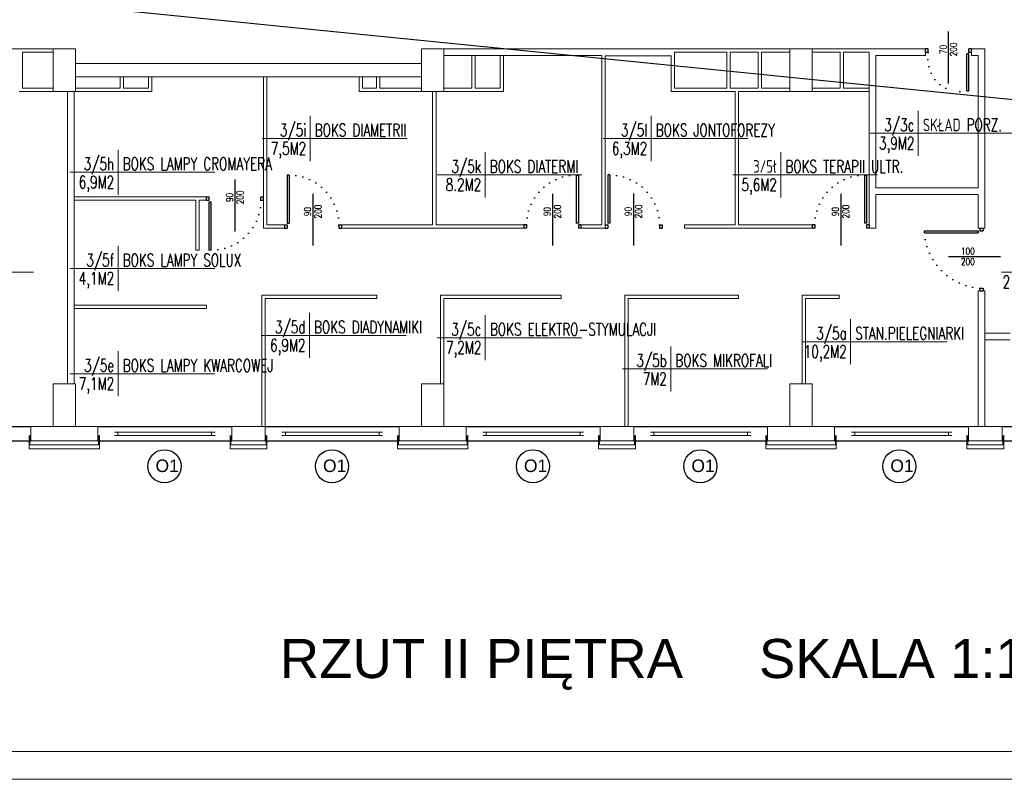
# Model space of a CAD drawing. Header units: millimetres. Extents: x 126553 to 403692, y -95821 to 38049.
# Tile 237 of 256: x 248975 to 250739, y 5244 to 6604. Entities that reach past the tile are written whole.
import ezdxf
from ezdxf import colors
from ezdxf.entities.mleader import LeaderData, LeaderLine
from ezdxf.enums import TextEntityAlignment as Align
from ezdxf.math import Vec2, Vec3

# ---------------------------------------------------------------- set-up
doc = ezdxf.new("R2010")
doc.units = ezdxf.units.MM
doc.linetypes.add('DOTX2', pattern=[12.7, 0, -12.7])
for name, color, linetype, lineweight in [('_(06 GRUBA)', 7, 'Continuous', 40), ('CIENKIE', 7, 'Continuous', 18), ('ocieplenie', 253, 'BATTING', 18), ('OKNA', 7, 'Continuous', 13), ('opisy', 7, 'Continuous', 18), ('ramki', 250, 'Continuous', 13), ('WAW_ŚLUSARKA ALUMINIOWA OPIS PB', 7, 'Continuous', 9), ('WYMIAR', 7, 'Continuous', 18), ('ŚCIANY GRUBE', 7, 'Continuous', 20)]:
    doc.layers.add(name, color=color, linetype=linetype, lineweight=lineweight)
doc.layers.add('WIDOK', color=7, linetype='Continuous')
doc.styles.add('OPIS', font='romans.shx', dxfattribs={"width": 0.8})
doc.styles.add('ROMANS', font='romans.shx', dxfattribs={"width": 0.7})
doc.styles.add('STYLE1', font='txt', dxfattribs={"width": 0.8})
doc.linetypes.add('BATTING', pattern='A,0.0001,-0.1,[134,LTYPESHP.SHX,S=0.1,R=0,X=-0.1,Y=0],-0.2,[134,LTYPESHP.SHX,S=0.1,R=180,X=0.1,Y=0],-0.1', length=0.4001)

# ---------------------------------------------------------------- blocks, each defined once
blk = doc.blocks.new('METKA')
for p, q in [((0, 26.9), (0, -26.9)), ((-57.4, 0), (115.4, 0))]:
    blk.add_line(p, q)
at = {"layer": 'opisy', "style": 'STYLE1', "width": 0.8, "flags": 4}
for tag, p in [('NUMER', (-6.1, 4.5)), ('POWIERZCHNIA', (-6, -24.6))]:
    blk.add_attdef(tag, text='', height=17, dxfattribs=at).set_placement(p, align=Align.RIGHT)
for tag, p in [('NAZWA', (5.3, 4.6)), ('POSADZKA', (5.6, -24.7))]:
    blk.add_attdef(tag, p, '', height=17, dxfattribs=at)
blk = doc.blocks.new('OKNO')
at = {"layer": 'OKNA'}
for p, q in [((30, 15.9), (210, 15.9)), ((30, 9.9), (210, 9.9)), ((36, 9.9), (36, 15.9)), ((204, 9.9), (204, 15.9))]:
    blk.add_line(p, q, dxfattribs=at)
blk = doc.blocks.new('o1')
at = {"layer": 'WIDOK'}
blk.add_circle((-85.4, -0.7), 29.7, dxfattribs=at)
at = {"layer": 'opisy', "insert": (-101.5, 11.4), "char_height": 22.4, "width": 15.9, "attachment_point": 1}
blk.add_mtext('{\\fArial|b0|i0|c238|p34;O1}', dxfattribs=at)
blk = doc.blocks.new('A$C121B6CE3')
blk.add_lwpolyline([(0, -20), (0, 20)])
at = {"style": 'OPIS', "width": 0.8}
blk.add_attdef('Szerokość', text='', height=12, rotation=90, dxfattribs=at).set_placement((0, 0), align=Align.BOTTOM_CENTER)
blk.add_attdef('Wysokość', text='', height=12, rotation=90, dxfattribs=at).set_placement((3, 0), align=Align.TOP_CENTER)

msp = doc.modelspace()

# ---------------------------------------------------------------- linework, layer by layer
for p, q in [((250639.09009, 6489.67838), (250639.09009, 6582.69548)), ((250598.09009, 6545.42793), (250598.09009, 6551.54793)), ((250602.68469, 6551.54793), (250598.09009, 6551.54793)), ((250602.68469, 6545.42793), (250598.09009, 6545.42793)), ((250602.68469, 6545.42793), (250602.68469, 6551.54793)), ((250680.09009, 6551.54793), (250675.4955, 6551.54793)), ((250675.4955, 6545.42793), (250675.4955, 6551.54793)), ((250680.09009, 6545.42793), (250675.4955, 6545.42793)), ((250680.09009, 6545.42793), (250680.09009, 6551.54793)), ((250671.81982, 6476.2928), (250671.81982, 6542.67118)), ((250675.4955, 6542.67118), (250671.81982, 6542.67118)), ((250675.4955, 6476.36862), (250675.4955, 6542.67118)), ((250671.81982, 6476.2928), (250675.4955, 6476.2928)), ((249360.96679, 6224.67838), (249360.96679, 6317.69548)), ((249457.91416, 6325.68307), (249454.23848, 6325.68307)), ((249454.23848, 6325.60725), (249454.23848, 6239.30469)), ((249457.91416, 6325.68307), (249457.91416, 6239.30469)), ((249972.3915, 6325.68307), (249972.3915, 6239.30469)), ((249972.3915, 6325.68307), (249976.06718, 6325.68307)), ((249976.06718, 6325.60725), (249976.06718, 6239.30469)), ((250032.32156, 6325.80307), (250028.64588, 6325.80307)), ((250028.64588, 6325.72725), (250028.64588, 6239.42469)), ((250032.32156, 6325.80307), (250032.32156, 6239.42469)), ((250488.78102, 6325.68307), (250488.78102, 6239.30469)), ((250488.78102, 6325.68307), (250492.45669, 6325.68307)), ((250492.45669, 6325.60725), (250492.45669, 6239.30469)), ((249309.96679, 6280.42793), (249309.96679, 6286.54793)), ((249309.96679, 6286.54793), (249314.56138, 6286.54793)), ((249309.96679, 6280.42793), (249314.56138, 6280.42793)), ((249314.56138, 6280.42793), (249314.56138, 6286.54793)), ((249407.37219, 6280.42793), (249407.37219, 6286.54793)), ((249407.37219, 6286.54793), (249411.96679, 6286.54793)), ((249407.37219, 6280.42793), (249411.96679, 6280.42793)), ((249411.96679, 6280.42793), (249411.96679, 6286.54793)), ((249500.64389, 6292.29749), (249500.64389, 6199.28038)), ((249929.66177, 6292.29749), (249929.66177, 6199.28038)), ((250075.05129, 6292.41749), (250075.05129, 6199.40038)), ((250446.05129, 6292.29749), (250446.05129, 6199.28038)), ((249314.56138, 6191.36862), (249314.56138, 6277.67118)), ((249314.56138, 6277.67118), (249318.23706, 6277.67118)), ((249318.23706, 6191.2928), (249318.23706, 6277.67118)), ((249449.64389, 6236.54793), (249449.64389, 6230.42793)), ((249449.64389, 6236.54793), (249454.23848, 6236.54793)), ((249449.64389, 6230.42793), (249454.23848, 6230.42793)), ((249454.23848, 6239.30469), (249457.91416, 6239.30469)), ((249454.23848, 6236.54793), (249454.23848, 6230.42793)), ((249547.04929, 6236.54793), (249547.04929, 6230.42793)), ((249547.04929, 6236.54793), (249551.64389, 6236.54793)), ((249547.04929, 6230.42793), (249551.64389, 6230.42793)), ((249551.64389, 6236.54793), (249551.64389, 6230.42793)), ((249878.66177, 6236.54793), (249878.66177, 6230.42793)), ((249883.25636, 6236.54793), (249878.66177, 6236.54793)), ((249883.25636, 6230.42793), (249878.66177, 6230.42793)), ((249883.25636, 6236.54793), (249883.25636, 6230.42793)), ((249976.06718, 6239.30469), (249972.3915, 6239.30469)), ((249980.66177, 6236.54793), (249976.06718, 6236.54793)), ((249976.06718, 6236.54793), (249976.06718, 6230.42793)), ((249980.66177, 6230.42793), (249976.06718, 6230.42793)), ((249980.66177, 6236.54793), (249980.66177, 6230.42793)), ((250024.05129, 6236.66793), (250028.64588, 6236.66793)), ((250024.05129, 6230.54793), (250028.64588, 6230.54793)), ((250032.32156, 6239.30469), (250028.64588, 6239.30469)), ((250028.64588, 6236.66793), (250028.64588, 6230.54793)), ((250121.45669, 6236.66793), (250121.45669, 6230.54793)), ((250121.45669, 6236.66793), (250126.05129, 6236.66793)), ((250121.45669, 6230.54793), (250126.05129, 6230.54793)), ((250126.05129, 6236.66793), (250126.05129, 6230.54793)), ((250395.05129, 6236.54793), (250395.05129, 6230.42793)), ((250399.64588, 6236.54793), (250395.05129, 6236.54793)), ((250399.64588, 6230.42793), (250395.05129, 6230.42793)), ((250399.64588, 6236.54793), (250399.64588, 6230.42793)), ((250492.45669, 6239.30469), (250488.78102, 6239.30469)), ((250497.05129, 6236.54793), (250492.45669, 6236.54793)), ((250492.45669, 6236.54793), (250492.45669, 6230.42793)), ((250497.05129, 6230.42793), (250492.45669, 6230.42793)), ((250497.05129, 6236.54793), (250497.05129, 6230.42793)), ((250695.09283, 6230.54793), (250701.21283, 6230.54793)), ((250695.09283, 6230.54793), (250695.09283, 6225.95334)), ((250701.21283, 6230.54793), (250701.21283, 6225.95334)), ((250595.95769, 6222.27766), (250595.95769, 6225.95334)), ((250595.95769, 6222.27766), (250692.33607, 6222.27766)), ((250596.03351, 6225.95334), (250692.33607, 6225.95334)), ((250692.33607, 6225.95334), (250692.33607, 6222.27766)), ((250695.09283, 6225.95334), (250701.21283, 6225.95334)), ((249318.23706, 6191.2928), (249314.56138, 6191.2928)), ((250639.34327, 6179.54793), (250732.36038, 6179.54793)), ((250695.09283, 6123.14253), (250701.21283, 6123.14253)), ((250695.09283, 6123.14253), (250695.09283, 6118.54793)), ((250701.21283, 6123.14253), (250701.21283, 6118.54793)), ((250695.09283, 6118.54793), (250701.21283, 6118.54793))]:
    msp.add_line(p, q)
at = {"linetype": 'DOTX2'}
for centre, major_axis, ratio, start_param, end_param in [((250681.56027, 6555.67555), (61.33996, 64.67211), 0.7801695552, 2.3355700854, 3.9476152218), ((249457.91416, 6236.54793), (63.02806, 63.02806), 1, 5.4977871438, 7.1098322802), ((250032.32156, 6236.66793), (63.02806, 63.02806), 1, 5.4977871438, 7.1098322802)]:
    msp.add_ellipse(centre, major_axis=major_axis, ratio=ratio, start_param=start_param, end_param=end_param, dxfattribs=at)
at = {"linetype": 'DOTX2', "extrusion": (0, 0, -1)}
for centre, major_axis, ratio, start_param, end_param in [((249972.3915, 6236.54793), (63.02806, -63.02806), 1, 2.3561944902, 3.9682396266), ((250488.78102, 6236.54793), (63.02806, -63.02806), 1, 2.3561944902, 3.9682396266), ((249318.23706, 6280.42793), (-63.02806, 63.02806), 1, 2.3561944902, 3.9682396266), ((250690.00545, 6217.36854), (-68.64446, 71.24411), 0.9009624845, 3.9063664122, 5.5184115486)]:
    msp.add_ellipse(centre, major_axis=major_axis, ratio=ratio, start_param=start_param, end_param=end_param, dxfattribs=at)
at = {"layer": 'ocieplenie'}
for p, q in [((248992.15283, 5835.54793), (248992.15283, 5859.45586)), ((249118.15283, 5835.54793), (249118.15283, 5859.45586)), ((249352.15283, 5835.54793), (249352.15283, 5859.45586)), ((249418.15283, 5835.54793), (249418.15283, 5859.45586)), ((249652.15283, 5835.54793), (249652.15283, 5859.45586)), ((249778.15283, 5835.54793), (249778.15283, 5859.45586)), ((250012.15283, 5835.54793), (250012.15283, 5859.45586)), ((250078.15283, 5835.54793), (250078.15283, 5859.45586)), ((250312.15283, 5835.54793), (250312.15283, 5859.45586)), ((250438.15283, 5835.54793), (250438.15283, 5859.45586)), ((250672.15283, 5835.54793), (250672.15283, 5859.45586)), ((250738.15283, 5835.54793), (250738.15283, 5859.45586)), ((249118.15283, 5835.54793), (248992.15283, 5835.54793)), ((249418.15283, 5835.54793), (249352.15283, 5835.54793)), ((249778.15283, 5835.54793), (249652.15283, 5835.54793)), ((250078.15283, 5835.54793), (250012.15283, 5835.54793)), ((250438.15283, 5835.54793), (250312.15283, 5835.54793)), ((250738.15283, 5835.54793), (250672.15283, 5835.54793))]:
    msp.add_line(p, q, dxfattribs=at)
at = {"layer": 'ocieplenie', "linetype": 'BATTING', "ltscale": 0.15}
for p, q in [((248993.65283, 5842.54793), (248993.65283, 5859.45586)), ((249116.65283, 5842.54793), (249116.65283, 5859.45586)), ((249353.65283, 5842.54793), (249353.65283, 5859.45586)), ((249416.65283, 5842.54793), (249416.65283, 5859.45586)), ((249653.65283, 5842.54793), (249653.65283, 5859.45586)), ((249776.65283, 5842.54793), (249776.65283, 5859.45586)), ((250013.65283, 5842.54793), (250013.65283, 5859.45586)), ((250076.65283, 5842.54793), (250076.65283, 5859.45586)), ((250313.65283, 5842.54793), (250313.65283, 5859.45586)), ((250436.65283, 5842.54793), (250436.65283, 5859.45586)), ((250673.65283, 5842.54793), (250673.65283, 5859.45586)), ((250736.65283, 5842.54793), (250736.65283, 5859.45586))]:
    msp.add_line(p, q, dxfattribs=at)
at = {"layer": 'ocieplenie', "linetype": 'BATTING', "ltscale": 0.7}
for p, q in [((249116.65283, 5842.54793), (248993.65283, 5842.54793)), ((249416.65283, 5842.54793), (249353.65283, 5842.54793)), ((249776.65283, 5842.54793), (249653.65283, 5842.54793)), ((250076.65283, 5842.54793), (250013.65283, 5842.54793)), ((250436.65283, 5842.54793), (250313.65283, 5842.54793)), ((250736.65283, 5842.54793), (250673.65283, 5842.54793))]:
    msp.add_line(p, q, dxfattribs=at)
at = {"layer": 'ramki', "color": 0, "ltscale": 0.6}
for points in [[(246070.73775, 9443.51907), (258974.45308, 9443.51907), (258974.45308, 5243.51907), (246070.73775, 5243.51907)], [(246270.73775, 9393.51907), (258924.45308, 9393.51907), (258924.45308, 5293.51907), (246270.73775, 5293.51907)]]:
    msp.add_lwpolyline(points, close=True, dxfattribs=at)
at = {"layer": 'WIDOK'}
for p, q in [((248755.15283, 5875.54793), (248995.15283, 5875.54793)), ((249115.15283, 5875.54793), (249355.15283, 5875.54793)), ((249415.15283, 5875.54793), (249655.15283, 5875.54793)), ((249775.15283, 5875.54793), (250015.15283, 5875.54793)), ((250075.15283, 5875.54793), (250315.15283, 5875.54793)), ((250435.15283, 5875.54793), (250675.15283, 5875.54793)), ((250735.15283, 5875.54793), (250975.15283, 5875.54793)), ((248755.15283, 5849.54793), (248995.15283, 5849.54793)), ((249115.15283, 5849.54793), (249355.15283, 5849.54793)), ((249415.15283, 5849.54793), (249655.15283, 5849.54793)), ((249775.15283, 5849.54793), (250015.15283, 5849.54793)), ((250075.15283, 5849.54793), (250315.15283, 5849.54793)), ((250435.15283, 5849.54793), (250675.15283, 5849.54793)), ((250735.15283, 5849.54793), (250975.15283, 5849.54793))]:
    msp.add_line(p, q, dxfattribs=at)
at = {"layer": 'ŚCIANY GRUBE'}
for p, q in [((248816.15283, 6551.54793), (249035.15283, 6551.54793)), ((248980.36157, 6545.54793), (249035.15283, 6545.54793)), ((248980.36157, 6481.54793), (248980.36157, 6545.54793)), ((249735.15283, 6551.54793), (250131.15283, 6551.54793)), ((250142.15283, 6551.54793), (250131.15283, 6551.54793)), ((250142.15283, 6551.54793), (250355.15283, 6551.54793)), ((250242.15283, 6545.54793), (250148.15283, 6545.54793)), ((250148.15283, 6481.54793), (250148.15283, 6545.54793)), ((250242.15283, 6481.54793), (250242.15283, 6545.54793)), ((250298.15283, 6545.54793), (250248.15283, 6545.54793)), ((250248.15283, 6481.54793), (250248.15283, 6545.54793)), ((250298.15283, 6481.54793), (250298.15283, 6545.54793)), ((250355.15283, 6545.54793), (250304.15283, 6545.54793)), ((250304.15283, 6481.54793), (250304.15283, 6545.54793)), ((250395.15283, 6551.54793), (250598.09009, 6551.54793)), ((250445.15283, 6545.54793), (250395.15283, 6545.54793)), ((250445.15283, 6481.54793), (250445.15283, 6545.54793)), ((250451.15283, 6481.54793), (250451.15283, 6545.54793)), ((250497.05129, 6545.54793), (250451.15283, 6545.54793)), ((250497.05129, 6230.54793), (250497.05129, 6545.54793)), ((250598.09009, 6551.54793), (250598.09009, 6539.54793)), ((250680.09009, 6551.54793), (250704.15283, 6551.54793)), ((250680.09009, 6551.54793), (250680.09009, 6539.54793)), ((250704.15283, 6551.54793), (250704.15283, 6230.54793)), ((249735.15283, 6539.54793), (250018.05129, 6539.54793)), ((249785.15283, 6481.54793), (249785.15283, 6539.54793)), ((249791.15283, 6481.54793), (249791.15283, 6539.54793)), ((249836.15283, 6481.54793), (249836.15283, 6539.54793)), ((249842.15283, 6475.54793), (249842.15283, 6539.54793)), ((250018.05129, 6236.54793), (250018.05129, 6539.54793)), ((250024.05129, 6230.54793), (250024.05129, 6539.42793)), ((250024.05129, 6539.42793), (250142.15283, 6539.42793)), ((250142.15283, 6475.54793), (250142.15283, 6539.42793)), ((250509.05129, 6302.54793), (250509.05129, 6539.54793)), ((250509.05129, 6539.54793), (250598.09009, 6539.54793)), ((250680.09009, 6539.54793), (250692.15283, 6539.54793)), ((250692.15283, 6539.54793), (250692.15283, 6302.54793)), ((249075.15283, 6525.54793), (249359.04958, 6525.54793)), ((249359.04958, 6525.54793), (249695.15283, 6525.54793)), ((249075.15283, 6501.54793), (249359.04958, 6501.54793)), ((249155.15283, 6481.54793), (249155.15283, 6501.54793)), ((249161.15283, 6481.54793), (249161.15283, 6501.54793)), ((249206.15283, 6481.54793), (249206.15283, 6501.54793)), ((249212.15283, 6475.54793), (249212.15283, 6501.54793)), ((249359.04958, 6501.54793), (249695.15283, 6501.54793)), ((249412.05129, 6230.54793), (249412.05129, 6501.54793)), ((249418.05129, 6236.54793), (249418.05129, 6501.54793)), ((249583.15283, 6481.54793), (249583.15283, 6501.54793)), ((249589.09605, 6481.54793), (249589.09605, 6501.54793)), ((249614.15283, 6481.54793), (249614.15283, 6501.54793)), ((249620.15283, 6481.54793), (249620.15283, 6501.54793)), ((249035.15283, 6475.54793), (248974.36157, 6475.54793)), ((249035.15283, 6481.54793), (248980.36157, 6481.54793)), ((249061.05129, 6475.54793), (249061.05129, 5951.54793)), ((249073.05129, 6475.54793), (249073.05129, 5951.54793)), ((249075.15283, 6481.54793), (249155.15283, 6481.54793)), ((249075.15283, 6475.54793), (249206.15283, 6475.54793)), ((249161.15283, 6481.54793), (249206.15283, 6481.54793)), ((249206.15283, 6475.54793), (249212.15283, 6475.54793)), ((249583.15283, 6475.54793), (249583.15283, 6481.54793)), ((249583.15283, 6475.54793), (249695.15283, 6475.54793)), ((249589.09605, 6481.54793), (249614.15283, 6481.54793)), ((249620.15283, 6481.54793), (249695.15283, 6481.54793)), ((249695.15283, 6475.54793), (249735.15283, 6475.54793)), ((249715.05129, 6236.54793), (249715.05129, 6475.54793)), ((249721.05129, 6236.54793), (249721.05129, 6475.54793)), ((249785.15283, 6481.54793), (249735.15283, 6481.54793)), ((249842.15283, 6475.54793), (249735.15283, 6475.54793)), ((249836.15283, 6481.54793), (249791.15283, 6481.54793)), ((250257.05129, 6475.54793), (250142.15283, 6475.54793)), ((250242.15283, 6481.54793), (250148.15283, 6481.54793)), ((250298.15283, 6481.54793), (250248.15283, 6481.54793)), ((250257.05129, 6236.54793), (250257.05129, 6475.54793)), ((250263.05129, 6236.54793), (250263.05129, 6475.54793)), ((250355.15283, 6475.54793), (250263.05129, 6475.54793)), ((250355.15283, 6481.54793), (250304.15283, 6481.54793)), ((250355.15283, 6475.54793), (250395.15283, 6475.54793)), ((250445.15283, 6481.54793), (250395.15283, 6481.54793)), ((250497.05129, 6475.54793), (250395.15283, 6475.54793)), ((250497.05129, 6481.54793), (250451.15283, 6481.54793)), ((250509.05129, 6302.54793), (250692.15283, 6302.54793)), ((249073.05129, 6286.54793), (249297.05129, 6286.54793)), ((249073.05129, 6280.54793), (249291.05129, 6280.54793)), ((249291.05129, 6280.54793), (249291.05129, 6191.14627)), ((249309.96679, 6286.54793), (249297.05129, 6286.54793)), ((249297.05129, 6280.54793), (249309.96679, 6280.54793)), ((249297.05129, 6280.54793), (249297.05129, 6191.14627)), ((249309.96679, 6280.54793), (249309.96679, 6286.54793)), ((250509.05129, 6230.54793), (250509.05129, 6290.54793)), ((250509.05129, 6290.54793), (250692.15283, 6290.54793)), ((250692.15283, 6290.54793), (250692.15283, 6230.54793)), ((249449.64389, 6230.54793), (249412.05129, 6230.54793)), ((249449.64389, 6236.54793), (249418.05129, 6236.54793)), ((249449.64389, 6230.54793), (249449.64389, 6236.54793)), ((249715.05129, 6236.54793), (249551.64389, 6236.54793)), ((249551.64389, 6230.54793), (249551.64389, 6236.54793)), ((249878.66177, 6230.54793), (249551.64389, 6230.54793)), ((249878.66177, 6236.54793), (249721.05129, 6236.54793)), ((249878.66177, 6230.54793), (249878.66177, 6236.54793)), ((250018.05129, 6236.54793), (249980.66177, 6236.54793)), ((249980.66177, 6230.54793), (249980.66177, 6236.54793)), ((250024.05129, 6230.54793), (249980.66177, 6230.54793)), ((250257.05129, 6236.54793), (250166.05915, 6236.54793)), ((250166.05915, 6236.54793), (250166.05915, 6230.54793)), ((250395.05129, 6230.42793), (250166.05915, 6230.54793)), ((250395.05129, 6236.54793), (250263.05129, 6236.54793)), ((250497.05129, 6230.54793), (250509.05129, 6230.54793)), ((250692.15283, 6230.54793), (250704.15283, 6230.54793)), ((249291.05129, 6191.14627), (249297.05129, 6191.14627)), ((249409.15283, 6110.54793), (249615.05129, 6110.54793)), ((249409.15283, 5875.54793), (249409.15283, 6110.54793)), ((249415.15283, 6104.54793), (249615.05129, 6104.54793)), ((249415.15283, 5875.54793), (249415.15283, 6104.54793)), ((249615.05129, 6110.54793), (249615.05129, 6104.54793)), ((249729.15283, 6110.54793), (249945.05129, 6110.54793)), ((249729.15283, 6110.54793), (249729.15283, 5951.54793)), ((249735.15283, 6104.54793), (249945.05129, 6104.54793)), ((249735.15283, 6104.54793), (249735.15283, 5951.54793)), ((249945.05129, 6110.54793), (249945.05129, 6104.54793)), ((250059.15283, 6110.54793), (250059.15283, 5875.54793)), ((250059.15283, 6110.54793), (250263.05129, 6110.54793)), ((250065.15283, 6104.54793), (250065.15283, 5875.54793)), ((250065.15283, 6104.54793), (250263.05129, 6104.54793)), ((250263.05129, 6110.54793), (250263.05129, 6104.54793)), ((250377.15283, 6110.54793), (250443.15283, 6110.54793)), ((250377.15283, 6110.54793), (250377.15283, 5951.54793)), ((250443.15283, 6104.54793), (250383.15283, 6104.54793)), ((250383.15283, 6104.54793), (250383.15283, 5951.54793)), ((250443.15283, 6110.54793), (250443.15283, 6104.54793)), ((250692.15283, 6118.54793), (250692.15283, 5875.54793)), ((250704.15283, 6118.54793), (250692.15283, 6118.54793)), ((250704.15283, 6118.54793), (250704.15283, 5875.54793)), ((249073.05129, 6092.54793), (249309.96679, 6092.54793)), ((249073.05129, 6086.54793), (249309.96679, 6086.54793)), ((249309.96679, 6086.54793), (249309.96679, 6092.54793)), ((250704.15283, 6042.73416), (250749.48403, 6042.73416)), ((250704.15283, 6030.73416), (250749.48403, 6030.73416)), ((248995.15283, 5849.54793), (248995.15283, 5875.54793)), ((249115.15283, 5875.54793), (248995.15283, 5875.54793)), ((249115.15283, 5875.54793), (248995.15283, 5875.54793)), ((249115.15283, 5849.54793), (249115.15283, 5875.54793)), ((249415.15283, 5875.54793), (249355.15283, 5875.54793)), ((249415.15283, 5875.54793), (249355.15283, 5875.54793)), ((249355.15283, 5849.54793), (249355.15283, 5875.54793)), ((249415.15283, 5849.54793), (249415.15283, 5875.54793)), ((249655.15283, 5849.54793), (249655.15283, 5875.54793)), ((249775.15283, 5875.54793), (249655.15283, 5875.54793)), ((249775.15283, 5875.54793), (249655.15283, 5875.54793)), ((249775.15283, 5849.54793), (249775.15283, 5875.54793)), ((250075.15283, 5875.54793), (250015.15283, 5875.54793)), ((250015.15283, 5849.54793), (250015.15283, 5875.54793)), ((250075.15283, 5849.54793), (250075.15283, 5875.54793)), ((250435.15283, 5875.54793), (250315.15283, 5875.54793)), ((250315.15283, 5849.54793), (250315.15283, 5875.54793)), ((250435.15283, 5849.54793), (250435.15283, 5875.54793)), ((250675.15283, 5849.54793), (250675.15283, 5875.54793)), ((250735.15283, 5875.54793), (250675.15283, 5875.54793)), ((250735.15283, 5849.54793), (250735.15283, 5875.54793)), ((249115.15283, 5849.54793), (248995.15283, 5849.54793)), ((249115.15283, 5849.54793), (248995.15283, 5849.54793)), ((249415.15283, 5849.54793), (249355.15283, 5849.54793)), ((249415.15283, 5849.54793), (249355.15283, 5849.54793)), ((249775.15283, 5849.54793), (249655.15283, 5849.54793)), ((249775.15283, 5849.54793), (249655.15283, 5849.54793)), ((250075.15283, 5849.54793), (250015.15283, 5849.54793)), ((250435.15283, 5849.54793), (250315.15283, 5849.54793)), ((250735.15283, 5849.54793), (250675.15283, 5849.54793))]:
    msp.add_line(p, q, dxfattribs=at)
for points in [[(249035.15283, 6475.54793), (249075.15283, 6475.54793), (249075.15283, 6551.54793), (249035.15283, 6551.54793), (249035.15283, 6475.54793)], [(249735.15283, 6475.54793), (249735.15283, 6551.54793), (249695.15283, 6551.54793), (249695.15283, 6475.54793)], [(250395.15283, 6475.54793), (250395.15283, 6551.54793), (250355.15283, 6551.54793), (250355.15283, 6475.54793)]]:
    msp.add_lwpolyline(points, dxfattribs=at)
for points in [[(249035.15283, 5875.54793), (249075.15283, 5875.54793), (249075.15283, 5951.54793), (249035.15283, 5951.54793)], [(249695.15283, 5875.54793), (249735.15283, 5875.54793), (249735.15283, 5951.54793), (249695.15283, 5951.54793)], [(250355.15283, 5875.54793), (250395.15283, 5875.54793), (250395.15283, 5951.54793), (250355.15283, 5951.54793)]]:
    msp.add_lwpolyline(points, close=True, dxfattribs=at)

# ---------------------------------------------------------------- block references
at = {"layer": 'CIENKIE'}
ref = msp.add_blockref('METKA', (250585.02553, 6400.39336), dxfattribs=dict(at, xscale=1.5, yscale=1.5, zscale=1.5))
ref.add_attrib('RODZAJ_POMIESCZENIA', 'SKŁAD PORZ.', (250593.23925, 6404.17739), dxfattribs={"layer": '0', "height": 22.5, "style": 'ROMANS', "width": 0.7})
ref.add_attrib('POWIERZCHNIA', '3,9M2', dxfattribs={"layer": '0', "height": 22.5, "style": 'ROMANS', "width": 0.7}).set_placement((250578.02412, 6371.48517), align=Align.RIGHT)
ref.add_attrib('NUMER', '3/3c', dxfattribs={"layer": '0', "height": 22.5, "style": 'ROMANS', "width": 0.7}).set_placement((250578.02412, 6404.17739), align=Align.RIGHT)
ref = msp.add_blockref('METKA', (249495.52189, 6391.07685), dxfattribs=dict(at, xscale=1.5, yscale=1.5, zscale=1.5))
ref.add_attrib('RODZAJ_POMIESCZENIA', 'BOKS DIAMETRII', (249503.73561, 6394.86088), dxfattribs={"layer": '0', "height": 22.5, "style": 'ROMANS', "width": 0.7})
ref.add_attrib('POWIERZCHNIA', '7,5M2', dxfattribs={"layer": '0', "height": 22.5, "style": 'ROMANS', "width": 0.7}).set_placement((249488.52048, 6362.16867), align=Align.RIGHT)
ref.add_attrib('NUMER', '3/5i', dxfattribs={"layer": '0', "height": 22.5, "style": 'ROMANS', "width": 0.7}).set_placement((249488.52048, 6394.86088), align=Align.RIGHT)
ref = msp.add_blockref('METKA', (250106.52224, 6391.07685), dxfattribs=dict(at, xscale=1.5, yscale=1.5, zscale=1.5))
ref.add_attrib('RODZAJ_POMIESCZENIA', 'BOKS JONTOFOREZY', (250114.73596, 6394.86088), dxfattribs={"layer": '0', "height": 22.5, "style": 'ROMANS', "width": 0.7})
ref.add_attrib('POWIERZCHNIA', '6,3M2', dxfattribs={"layer": '0', "height": 22.5, "style": 'ROMANS', "width": 0.7}).set_placement((250099.52083, 6362.16867), align=Align.RIGHT)
ref.add_attrib('NUMER', '3/5l', dxfattribs={"layer": '0', "height": 22.5, "style": 'ROMANS', "width": 0.7}).set_placement((250099.52083, 6394.86088), align=Align.RIGHT)
ref = msp.add_blockref('METKA', (249151.46662, 6330.66362), dxfattribs=dict(at, xscale=1.5, yscale=1.5, zscale=1.5))
ref.add_attrib('RODZAJ_POMIESCZENIA', 'BOKS LAMPY CROMAYERA', (249159.68034, 6334.44766), dxfattribs={"layer": '0', "height": 22.5, "style": 'ROMANS', "width": 0.7})
ref.add_attrib('POWIERZCHNIA', '6,9M2', dxfattribs={"layer": '0', "height": 22.5, "style": 'ROMANS', "width": 0.7}).set_placement((249144.46521, 6301.75544), align=Align.RIGHT)
ref.add_attrib('NUMER', '3/5h', dxfattribs={"layer": '0', "height": 22.5, "style": 'ROMANS', "width": 0.7}).set_placement((249144.46521, 6334.44766), align=Align.RIGHT)
ref = msp.add_blockref('METKA', (249809.00849, 6326.05511), dxfattribs=dict(at, xscale=1.5, yscale=1.5, zscale=1.5))
ref.add_attrib('RODZAJ_POMIESCZENIA', 'BOKS DIATERMI', (249817.22221, 6329.83914), dxfattribs={"layer": '0', "height": 22.5, "style": 'ROMANS', "width": 0.7})
ref.add_attrib('POWIERZCHNIA', '8.2M2', dxfattribs={"layer": '0', "height": 22.5, "style": 'ROMANS', "width": 0.7}).set_placement((249802.00708, 6297.14692), align=Align.RIGHT)
ref.add_attrib('NUMER', '3/5k', dxfattribs={"layer": '0', "height": 22.5, "style": 'ROMANS', "width": 0.7}).set_placement((249802.00708, 6329.83914), align=Align.RIGHT)
ref = msp.add_blockref('METKA', (250338.69065, 6326.05511), dxfattribs=dict(at, xscale=1.5, yscale=1.5, zscale=1.5))
ref.add_attrib('RODZAJ_POMIESCZENIA', 'BOKS TERAPII ULTR.', (250346.90437, 6329.83914), dxfattribs={"layer": '0', "height": 22.5, "style": 'ROMANS', "width": 0.7})
ref.add_attrib('POWIERZCHNIA', '5,6M2', dxfattribs={"layer": '0', "height": 22.5, "style": 'ROMANS', "width": 0.7}).set_placement((250331.68925, 6297.14692), align=Align.RIGHT)
ref.add_attrib('NUMER', '3/5ł', dxfattribs={"layer": '0', "height": 22.5, "style": 'ROMANS', "width": 0.7}).set_placement((250331.68925, 6329.83914), align=Align.RIGHT)
ref = msp.add_blockref('METKA', (248826.93665, 6151.67497), dxfattribs=dict(at, xscale=1.5, yscale=1.5, zscale=1.5))
ref.add_attrib('RODZAJ_POMIESCZENIA', 'POK.TERAPII', (248835.15037, 6155.459), dxfattribs={"layer": '0', "height": 22.5, "style": 'ROMANS', "width": 0.7})
ref.add_attrib('POWIERZCHNIA', '22M2', dxfattribs={"layer": '0', "height": 22.5, "style": 'ROMANS', "width": 0.7}).set_placement((248819.93524, 6122.76679), align=Align.RIGHT)
ref.add_attrib('NUMER', '3/6', dxfattribs={"layer": '0', "height": 22.5, "style": 'ROMANS', "width": 0.7}).set_placement((248819.93524, 6155.459), align=Align.RIGHT)
ref = msp.add_blockref('METKA', (249151.46662, 6158.33638), dxfattribs=dict(at, xscale=1.5, yscale=1.5, zscale=1.5))
ref.add_attrib('RODZAJ_POMIESCZENIA', 'BOKS LAMPY SOLUX', (249159.68034, 6162.12041), dxfattribs={"layer": '0', "height": 22.5, "style": 'ROMANS', "width": 0.7})
ref.add_attrib('POWIERZCHNIA', '4,1M2', dxfattribs={"layer": '0', "height": 22.5, "style": 'ROMANS', "width": 0.7}).set_placement((249144.46521, 6129.4282), align=Align.RIGHT)
ref.add_attrib('NUMER', '3/5f', dxfattribs={"layer": '0', "height": 22.5, "style": 'ROMANS', "width": 0.7}).set_placement((249144.46521, 6162.12041), align=Align.RIGHT)
ref = msp.add_blockref('METKA', (250819.97755, 6152.02002), dxfattribs=dict(at, xscale=1.5, yscale=1.5, zscale=1.5))
ref.add_attrib('RODZAJ_POMIESCZENIA', 'POCZEKALNIA', (250828.19127, 6155.80405), dxfattribs={"layer": '0', "height": 22.5, "style": 'ROMANS', "width": 0.7})
ref.add_attrib('POWIERZCHNIA', '21,9M2', dxfattribs={"layer": '0', "height": 22.5, "style": 'ROMANS', "width": 0.7}).set_placement((250812.97614, 6123.11183), align=Align.RIGHT)
ref.add_attrib('NUMER', '3/3b', dxfattribs={"layer": '0', "height": 22.5, "style": 'ROMANS', "width": 0.7}).set_placement((250812.97614, 6155.80405), align=Align.RIGHT)
ref = msp.add_blockref('METKA', (249494.19941, 6038.43958), dxfattribs=dict(at, xscale=1.5, yscale=1.5, zscale=1.5))
ref.add_attrib('RODZAJ_POMIESCZENIA', 'BOKS DIADYNAMIKI', (249502.41313, 6042.22361), dxfattribs={"layer": '0', "height": 22.5, "style": 'ROMANS', "width": 0.7})
ref.add_attrib('POWIERZCHNIA', '6,9M2', dxfattribs={"layer": '0', "height": 22.5, "style": 'ROMANS', "width": 0.7}).set_placement((249487.198, 6009.5314), align=Align.RIGHT)
ref.add_attrib('NUMER', '3/5d', dxfattribs={"layer": '0', "height": 22.5, "style": 'ROMANS', "width": 0.7}).set_placement((249487.198, 6042.22361), align=Align.RIGHT)
ref = msp.add_blockref('METKA', (249809.37211, 6034.32828), dxfattribs=dict(at, xscale=1.5, yscale=1.5, zscale=1.5))
ref.add_attrib('RODZAJ_POMIESCZENIA', 'BOKS ELEKTRO-STYMULACJI', (249817.58583, 6038.11231), dxfattribs={"layer": '0', "height": 22.5, "style": 'ROMANS', "width": 0.7})
ref.add_attrib('POWIERZCHNIA', '7,2M2', dxfattribs={"layer": '0', "height": 22.5, "style": 'ROMANS', "width": 0.7}).set_placement((249802.3707, 6005.4201), align=Align.RIGHT)
ref.add_attrib('NUMER', '3/5c', dxfattribs={"layer": '0', "height": 22.5, "style": 'ROMANS', "width": 0.7}).set_placement((249802.3707, 6038.11231), align=Align.RIGHT)
ref = msp.add_blockref('METKA', (250463.81778, 6027.21409), dxfattribs=dict(at, xscale=1.5, yscale=1.5, zscale=1.5))
ref.add_attrib('RODZAJ_POMIESCZENIA', 'STAN.PIELEGNIARKI', (250472.0315, 6030.99812), dxfattribs={"layer": '0', "height": 22.5, "style": 'ROMANS', "width": 0.7})
ref.add_attrib('POWIERZCHNIA', '10,2M2', dxfattribs={"layer": '0', "height": 22.5, "style": 'ROMANS', "width": 0.7}).set_placement((250456.81637, 5998.3059), align=Align.RIGHT)
ref.add_attrib('NUMER', '3/5a', dxfattribs={"layer": '0', "height": 22.5, "style": 'ROMANS', "width": 0.7}).set_placement((250456.81637, 6030.99812), align=Align.RIGHT)
ref = msp.add_blockref('METKA', (250141.52183, 5978.47413), dxfattribs=dict(at, xscale=1.5, yscale=1.5, zscale=1.5))
ref.add_attrib('RODZAJ_POMIESCZENIA', 'BOKS MIKROFALI', (250149.73555, 5982.25816), dxfattribs={"layer": '0', "height": 22.5, "style": 'ROMANS', "width": 0.7})
ref.add_attrib('POWIERZCHNIA', '7M2', dxfattribs={"layer": '0', "height": 22.5, "style": 'ROMANS', "width": 0.7}).set_placement((250134.52042, 5949.56595), align=Align.RIGHT)
ref.add_attrib('NUMER', '3/5b', dxfattribs={"layer": '0', "height": 22.5, "style": 'ROMANS', "width": 0.7}).set_placement((250134.52042, 5982.25816), align=Align.RIGHT)
ref = msp.add_blockref('METKA', (249151.46662, 5969.75876), dxfattribs=dict(at, xscale=1.5, yscale=1.5, zscale=1.5))
ref.add_attrib('RODZAJ_POMIESCZENIA', 'BOKS LAMPY KWARCOWEJ', (249159.68034, 5973.54279), dxfattribs={"layer": '0', "height": 22.5, "style": 'ROMANS', "width": 0.7})
ref.add_attrib('POWIERZCHNIA', '7,1M2', dxfattribs={"layer": '0', "height": 22.5, "style": 'ROMANS', "width": 0.7}).set_placement((249144.46521, 5940.85058), align=Align.RIGHT)
ref.add_attrib('NUMER', '3/5e', dxfattribs={"layer": '0', "height": 22.5, "style": 'ROMANS', "width": 0.7}).set_placement((249144.46521, 5973.54279), align=Align.RIGHT)
at = {"layer": 'WAW_ŚLUSARKA ALUMINIOWA OPIS PB', "color": 7}
ref = msp.add_blockref('A$C121B6CE3', (250639.09009, 6550.62606), dxfattribs=dict(at, xscale=-1, rotation=180))
ref.add_attrib('Szerokość', '70', dxfattribs={"layer": '0', "color": 7, "height": 12, "rotation": 90, "style": 'OPIS', "width": 0.8}).set_placement((250639.09009, 6550.62606), align=Align.BOTTOM_CENTER)
ref.add_attrib('Wysokość', '200', dxfattribs={"layer": '0', "color": 7, "height": 12, "rotation": 90, "style": 'OPIS', "width": 0.8}).set_placement((250642.09009, 6550.62606), align=Align.TOP_CENTER)
ref = msp.add_blockref('A$C121B6CE3', (249360.96679, 6285.62606), dxfattribs=dict(at, xscale=-1, rotation=180))
ref.add_attrib('Szerokość', '90', dxfattribs={"layer": '0', "color": 7, "height": 12, "rotation": 90, "style": 'OPIS', "width": 0.8}).set_placement((249360.96679, 6285.62606), align=Align.BOTTOM_CENTER)
ref.add_attrib('Wysokość', '200', dxfattribs={"layer": '0', "color": 7, "height": 12, "rotation": 90, "style": 'OPIS', "width": 0.8}).set_placement((249363.96679, 6285.62606), align=Align.TOP_CENTER)
ref = msp.add_blockref('A$C121B6CE3', (249500.64389, 6260.22806), dxfattribs=dict(at, xscale=-1, rotation=180))
ref.add_attrib('Szerokość', '90', dxfattribs={"layer": '0', "color": 7, "height": 12, "rotation": 90, "style": 'OPIS', "width": 0.8}).set_placement((249500.64389, 6260.22806), align=Align.BOTTOM_CENTER)
ref.add_attrib('Wysokość', '200', dxfattribs={"layer": '0', "color": 7, "height": 12, "rotation": 90, "style": 'OPIS', "width": 0.8}).set_placement((249503.64389, 6260.22806), align=Align.TOP_CENTER)
ref = msp.add_blockref('A$C121B6CE3', (249929.66177, 6260.22806), dxfattribs=dict(at, xscale=-1, rotation=180))
ref.add_attrib('Szerokość', '90', dxfattribs={"layer": '0', "color": 7, "height": 12, "rotation": 90, "style": 'OPIS', "width": 0.8}).set_placement((249929.66177, 6260.22806), align=Align.BOTTOM_CENTER)
ref.add_attrib('Wysokość', '200', dxfattribs={"layer": '0', "color": 7, "height": 12, "rotation": 90, "style": 'OPIS', "width": 0.8}).set_placement((249932.66177, 6260.22806), align=Align.TOP_CENTER)
ref = msp.add_blockref('A$C121B6CE3', (250075.05129, 6260.34806), dxfattribs=dict(at, xscale=-1, rotation=180))
ref.add_attrib('Szerokość', '90', dxfattribs={"layer": '0', "color": 7, "height": 12, "rotation": 90, "style": 'OPIS', "width": 0.8}).set_placement((250075.05129, 6260.34806), align=Align.BOTTOM_CENTER)
ref.add_attrib('Wysokość', '200', dxfattribs={"layer": '0', "color": 7, "height": 12, "rotation": 90, "style": 'OPIS', "width": 0.8}).set_placement((250078.05129, 6260.34806), align=Align.TOP_CENTER)
ref = msp.add_blockref('A$C121B6CE3', (250446.05129, 6260.22806), dxfattribs=dict(at, xscale=-1, rotation=180))
ref.add_attrib('Szerokość', '90', dxfattribs={"layer": '0', "color": 7, "height": 12, "rotation": 90, "style": 'OPIS', "width": 0.8}).set_placement((250446.05129, 6260.22806), align=Align.BOTTOM_CENTER)
ref.add_attrib('Wysokość', '200', dxfattribs={"layer": '0', "color": 7, "height": 12, "rotation": 90, "style": 'OPIS', "width": 0.8}).set_placement((250449.05129, 6260.22806), align=Align.TOP_CENTER)
ref = msp.add_blockref('A$C121B6CE3', (250673.8551, 6179.54793), dxfattribs=dict(at, xscale=-1, rotation=90))
ref.add_attrib('Szerokość', '100', dxfattribs={"layer": '0', "color": 7, "height": 12, "style": 'OPIS', "width": 0.8}).set_placement((250673.8551, 6179.54793), align=Align.BOTTOM_CENTER)
ref.add_attrib('Wysokość', '200', dxfattribs={"layer": '0', "color": 7, "height": 12, "style": 'OPIS', "width": 0.8}).set_placement((250673.8551, 6176.54793), align=Align.TOP_CENTER)
at = {"layer": 'WIDOK'}
for p in [(249320.08777, 5804.81937), (249620.08777, 5804.81937), (249980.08777, 5804.81937), (250280.08777, 5804.81937), (250636.41542, 5804.81937)]:
    msp.add_blockref('o1', p, dxfattribs=at)
at = {"layer": 'ŚCIANY GRUBE'}
for p in [(249115.15283, 5849.54793), (249415.15283, 5849.54793), (249775.15283, 5849.54793), (250075.15283, 5849.54793), (250435.15283, 5849.54793)]:
    msp.add_blockref('OKNO', p, dxfattribs=at)

# ---------------------------------------------------------------- texts
at = {"layer": 'WYMIAR', "insert": (249441.1603, 5494.86277), "char_height": 70, "width": 1583.5, "attachment_point": 1}
msp.add_mtext('{\\fArial|b0|i0|c238|p34;RZUT II PIĘTRA     SKALA 1:100}', dxfattribs=at)

# ---------------------------------------------------------------- leaders
at = {"layer": '_(06 GRUBA)', "color": 5, "lineweight": -3}
ml = msp.add_multileader_mtext('Standard', dxfattribs=at)
ml.set_content('drzwi do wymiany na dymoszczelne (Sm) o szerokości skrzydła nieblokowanego minimum 0,9 m', color=5, style='ROMANS')
ml.set_leader_properties()
ml.build(insert=Vec2(0, 0))
ml.multileader.update_dxf_attribs({"text_right_attachment_type": 6, "dogleg_length": 0.36, "arrow_head_size": 12, "scale": 3})
ctx = ml.context
ctx.base_point, ctx.scale, ctx.char_height, ctx.arrow_head_size, ctx.landing_gap_size, ctx.plane_origin = Vec3(252863.56346, 9143.53003), 3, 25, 12, 6, Vec3(252681.83201, 6726.54062)
ctx.right_attachment = 6
notes = []
notes.append((ctx, [(1, (1, 1, 0), (254211.64346, 9126.86337), (-1, 0), 1.08, [(2, [(251734.12473, 7581.7455), (251752.78131, 6632.2673), (248397.15283, 7537.87047), (248528.26956, 6684.50232), (252642.71263, 6271.71049), (252610.46283, 8364.81817), (252790.40858, 8206.14593)], 0, []), (9, [(256057.9102, 6041.11225), (256058.63854, 8178.18365), (254211.64346, 9126.86337)], 0, [])])]))
ctx.mtext.insert, ctx.mtext.flow_direction = Vec3(252869.56346, 9160.1967), 5
for ctx, leaders in notes:
    for number, flags, end, landing, length, lines in leaders:
        leader = LeaderData()
        leader.index, (leader.has_last_leader_line, leader.has_dogleg_vector, leader.attachment_direction) = number, flags
        leader.last_leader_point, leader.dogleg_vector, leader.dogleg_length = Vec3(end), Vec3(landing), length
        for number, points, colour, breaks in lines:
            line = LeaderLine()
            line.index, line.vertices, line.color, line.breaks = number, Vec3.list(points), colors.encode_raw_color(colour), breaks
            leader.lines.append(line)
        ctx.leaders.append(leader)

doc.saveas('drawing.dxf')
